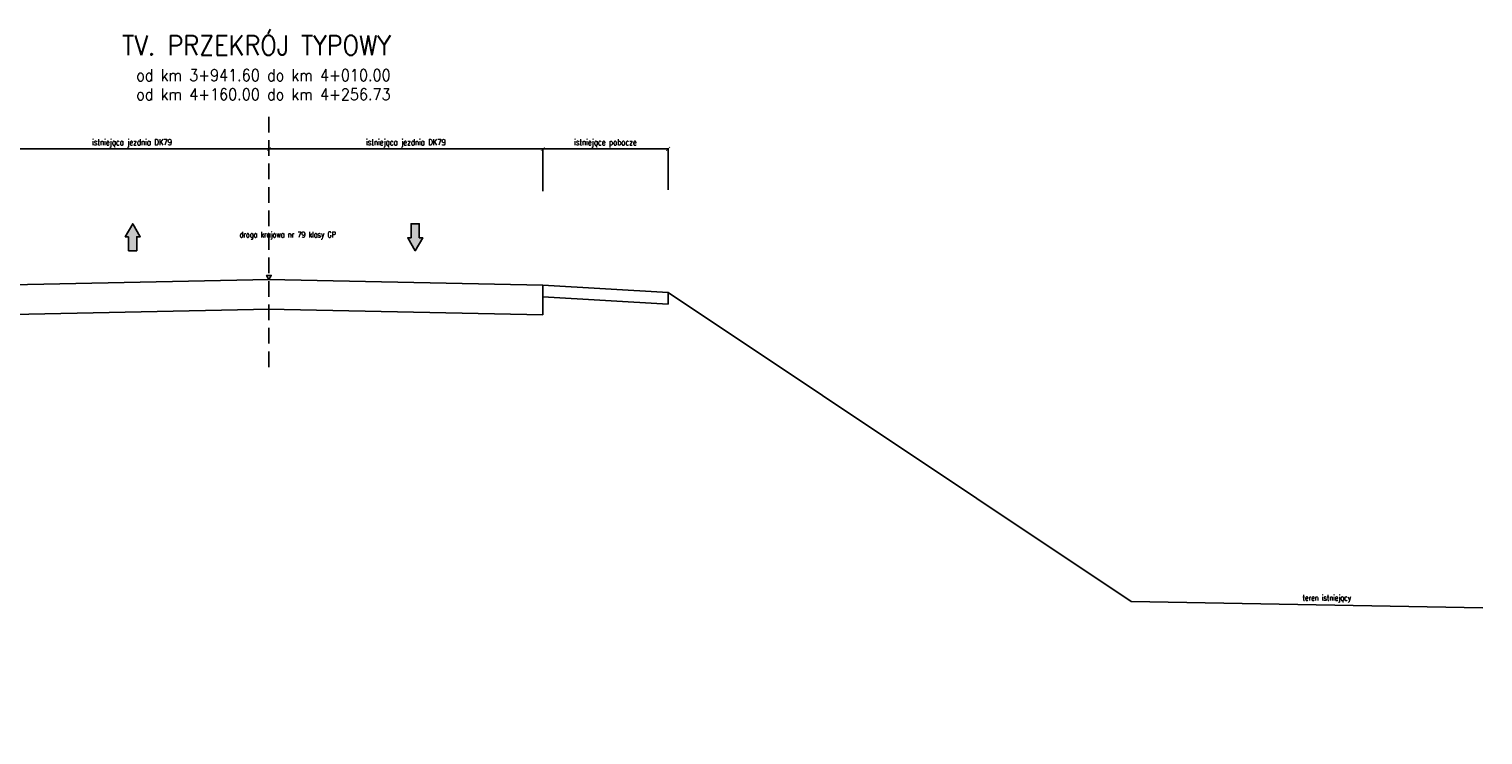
# Model space of a CAD drawing. Header units: metres. Extents: x 6562771 to 6588056, y 5578696 to 5586100.
# Tile 16 of 32: x 6571688 to 6573545, y 5580219 to 5581121. Entities that reach past the tile are written whole.
import ezdxf
from ezdxf.enums import TextEntityAlignment as Align

# ---------------------------------------------------------------- set-up
doc = ezdxf.new("R2010")
doc.units = ezdxf.units.M
doc.linetypes.add('DASHED', pattern=[0.75, 0.5, -0.25])
for name, color, linetype in [('pkonstr-0_50', 3, 'Continuous'), ('pkonstr-istn', 14, 'Continuous'), ('pkonstr-opisy', 2, 'Continuous'), ('pkonstr-wymiary', 1, 'Continuous')]:
    doc.layers.add(name, color=color, linetype=linetype)
doc.styles.add('Opisy', font='simplex.shx', dxfattribs={"width": 0.8})
doc.styles.add('wymiary', font='simplex.shx', dxfattribs={"width": 0.8})
doc.dimstyles.new('ddd$0', dxfattribs={"dimtxt": 8, "dimasz": 5, "dimexe": 0.5, "dimexo": 1, "dimgap": 2, "dimtad": 1, "dimdec": 0, "dimzin": 0, "dimdsep": 46, "dimtxsty": 'wymiary', "dimblk": 'ARCHTICK', "dimcen": 0, "dimclrd": 256, "dimclre": 256, "dimclrt": 256, "dimadec": 0, "dimazin": 0, "dimtfac": 1, "dimtdec": 0, "dimtmove": 1, "dimatfit": 3, "dimldrblk": 'DOT', "dimfxl": 1, "dimtolj": 1, "dimtzin": 0, "dimlwd": -1, "dimlwe": -1, "dimarcsym": 0})

# ---------------------------------------------------------------- blocks, each defined once
blk = doc.blocks.new('_ArchTick')
at = {"color": 0, "linetype": 'ByBlock', "const_width": 0.15}
blk.add_lwpolyline([(-0.5, -0.5), (0.5, 0.5)], dxfattribs=at)
blk = doc.blocks.new('*D294')
at = {"layer": 'Defpoints', "color": 0, "transparency": 16777216}
for p in [(6571994.1, 5580968.4), (6571994.1, 5580967.4), (6571644.1, 5580924.4)]:
    blk.add_point(p, dxfattribs=at)
at = {"layer": 'pkonstr-wymiary', "transparency": 16777216}
for p, q in [((6571644.1, 5580925.4), (6571644.1, 5580967.9)), ((6571644.1, 5580967.4), (6571994.1, 5580967.4)), ((6571994.1, 5580967.4), (6571994.1, 5580966.9))]:
    blk.add_line(p, q, dxfattribs=at)
at = {"layer": 'pkonstr-wymiary', "transparency": 16777216, "xscale": 5, "yscale": 5, "zscale": 5, "rotation": 180}
blk.add_blockref('_ArchTick', (6571644.1, 5580967.4), dxfattribs=at)
at = {"layer": 'pkonstr-wymiary', "transparency": 16777216, "xscale": 5, "yscale": 5, "zscale": 5}
blk.add_blockref('_ArchTick', (6571994.1, 5580967.4), dxfattribs=at)
at = {"layer": 'pkonstr-wymiary', "transparency": 16777216, "insert": (6571819.1, 5580974.7), "char_height": 8, "attachment_point": 5, "style": 'wymiary'}
blk.add_mtext('\\A1;istniejąca jezdnia DK79', dxfattribs=at)
blk = doc.blocks.new('_Dot')
at = {"color": 0, "linetype": 'ByBlock', "lineweight": -2}
blk.add_line((-0.5, 0), (-1, 0), dxfattribs=at)
at = {"color": 0, "linetype": 'ByBlock', "const_width": 0.5}
blk.add_lwpolyline([(-0.25, 0, 1), (0.25, 0, 1)], format="xyb", close=True, dxfattribs=at)
blk = doc.blocks.new('*D301')
at = {"layer": 'Defpoints', "color": 0, "transparency": 16777216}
for p in [(6571994.1, 5580968.4), (6571994.1, 5580967.4), (6572344.1, 5580924.4)]:
    blk.add_point(p, dxfattribs=at)
at = {"layer": 'pkonstr-wymiary', "transparency": 16777216}
for p, q in [((6571994.1, 5580967.4), (6571994.1, 5580966.9)), ((6572344.1, 5580967.4), (6571994.1, 5580967.4)), ((6572344.1, 5580925.4), (6572344.1, 5580967.9))]:
    blk.add_line(p, q, dxfattribs=at)
at = {"layer": 'pkonstr-wymiary', "transparency": 16777216, "xscale": 5, "yscale": 5, "zscale": 5, "rotation": 180}
blk.add_blockref('_ArchTick', (6571994.1, 5580967.4), dxfattribs=at)
at = {"layer": 'pkonstr-wymiary', "transparency": 16777216, "xscale": 5, "yscale": 5, "zscale": 5}
blk.add_blockref('_ArchTick', (6572344.1, 5580967.4), dxfattribs=at)
at = {"layer": 'pkonstr-wymiary', "transparency": 16777216, "insert": (6572169.1, 5580974.7), "char_height": 8, "attachment_point": 5, "style": 'wymiary'}
blk.add_mtext('\\A1;istniejąca jezdnia DK79', dxfattribs=at)
blk = doc.blocks.new('*D302')
at = {"layer": 'Defpoints', "color": 0, "transparency": 16777216}
for p in [(6572504.1, 5580967.4), (6572344.1, 5580912.3), (6572504.1, 5580914.1)]:
    blk.add_point(p, dxfattribs=at)
at = {"layer": 'pkonstr-wymiary', "transparency": 16777216}
for p, q in [((6572344.1, 5580913.3), (6572344.1, 5580967.9)), ((6572344.1, 5580967.4), (6572504.1, 5580967.4)), ((6572504.1, 5580915.1), (6572504.1, 5580967.9))]:
    blk.add_line(p, q, dxfattribs=at)
at = {"layer": 'pkonstr-wymiary', "transparency": 16777216, "xscale": 5, "yscale": 5, "zscale": 5, "rotation": 180}
blk.add_blockref('_ArchTick', (6572344.1, 5580967.4), dxfattribs=at)
at = {"layer": 'pkonstr-wymiary', "transparency": 16777216, "xscale": 5, "yscale": 5, "zscale": 5}
blk.add_blockref('_ArchTick', (6572504.1, 5580967.4), dxfattribs=at)
at = {"layer": 'pkonstr-wymiary', "transparency": 16777216, "insert": (6572424.1, 5580974.7), "char_height": 8, "attachment_point": 5, "style": 'wymiary'}
blk.add_mtext('\\A1;istniejące pobocze', dxfattribs=at)

msp = doc.modelspace()

# ---------------------------------------------------------------- hatches: boundary and pattern name
at = {"layer": 'pkonstr-0_50'}
for points in [[(6571814.8, 5580855.2), (6571814.8, 5580837.3), (6571825.2, 5580837.3), (6571825.2, 5580855.2), (6571829.6, 5580855.2), (6571820, 5580871.8), (6571810.4, 5580855.2)], [(6572175.8, 5580853.9), (6572175.8, 5580871.8), (6572186.2, 5580871.8), (6572186.2, 5580853.9), (6572190.6, 5580853.9), (6572181, 5580837.3), (6572171.4, 5580853.9)]]:
    msp.add_hatch(color=3, dxfattribs=at).paths.add_polyline_path(points)

# ---------------------------------------------------------------- linework, layer by layer
at = {"layer": 'pkonstr-0_50', "color": 3}
for points in [[(6571814.8, 5580855.2), (6571814.8, 5580837.3), (6571825.2, 5580837.3), (6571825.2, 5580855.2), (6571829.6, 5580855.2), (6571820, 5580871.8), (6571810.4, 5580855.2), (6571814.8, 5580855.2)], [(6572175.8, 5580853.9), (6572175.8, 5580871.8), (6572186.2, 5580871.8), (6572186.2, 5580853.9), (6572190.6, 5580853.9), (6572181, 5580837.3), (6572171.4, 5580853.9), (6572175.8, 5580853.9)]]:
    msp.add_lwpolyline(points, dxfattribs=at)
at = {"layer": 'pkonstr-istn'}
for p, q in [((6571994.8, 5580762.6), (6571644.1, 5580755.5)), ((6571993.3, 5580762.6), (6572344.1, 5580755.5))]:
    msp.add_line(p, q, dxfattribs=at)
at = {"layer": 'pkonstr-istn', "flags": 128}
for points in [[(6573545.4, 5580381.1), (6573096.1, 5580389.2), (6572504.1, 5580783.9), (6572344.1, 5580793.5), (6571994.1, 5580800.6), (6571644.1, 5580793.5), (6571501, 5580784.5), (6570801, 5580276.5), (6569814.8, 5580218.6)], [(6572344.1, 5580793.5), (6572344.1, 5580755.5)], [(6572344.1, 5580778.5), (6572504.1, 5580768.9)], [(6572504.1, 5580783.9), (6572504.1, 5580768.9)], [(6572344.1, 5580763.3), (6572344.1, 5580755.5)]]:
    msp.add_lwpolyline(points, dxfattribs=at)
at = {"layer": 'pkonstr-opisy'}
msp.add_lwpolyline([(6571994, 5580805.7), (6571997, 5580805.7), (6571994, 5580800.6), (6571991.1, 5580805.7)], close=True, dxfattribs=at)
at = {"layer": 'pkonstr-wymiary', "linetype": 'DASHED', "ltscale": 40}
msp.add_lwpolyline([(6571994.1, 5581008.6), (6571994.1, 5580680.9)], dxfattribs=at)

# ---------------------------------------------------------------- texts
at = {"layer": 'pkonstr-opisy', "color": 4, "style": 'Opisy', "width": 0.9}
msp.add_text('TV. PRZEKRÓJ TYPOWY', height=25, rotation=360, dxfattribs=at).set_placement((6571978.2, 5581079.7), align=Align.BOTTOM_CENTER)
at = {"layer": 'pkonstr-opisy', "linetype": 'Continuous', "style": 'Opisy', "width": 0.9}
for s, p in [('od km 3+941.60 do km 4+010.00', (6571824.5, 5581054.2)), ('od km 4+160.00 do km 4+256.73', (6571824.5, 5581029.7))]:
    msp.add_text(s, height=15, rotation=360, dxfattribs=at).set_placement(p)
at = {"layer": 'pkonstr-opisy', "style": 'Opisy', "width": 0.8}
msp.add_text('droga krajowa nr 79 klasy GP', height=7.5, dxfattribs=at).set_placement((6572079.7, 5580851.9), align=Align.BOTTOM_RIGHT)
msp.add_text('teren istniejący', height=7.5, rotation=0, dxfattribs=at).set_placement((6573314.9, 5580390.2))

# ---------------------------------------------------------------- dimensions: what is measured, and where the dimension line sits
at = {"layer": 'pkonstr-wymiary'}
for base, p1, p2, text, picture, middle in [((6571994.1, 5580967.4), (6571644.1, 5580924.4), (6571994.1, 5580968.4), 'istniejąca jezdnia DK79', '*D294', (6571819.1, 5580974.7)), ((6572504.1, 5580967.4), (6572344.1, 5580912.3), (6572504.1, 5580914.1), 'istniejące pobocze', '*D302', (6572424.1, 5580974.7))]:
    dim = msp.add_linear_dim(base=base, p1=p1, p2=p2, text=text, dimstyle='ddd$0', dxfattribs=at)
    dim.commit()
    dim.dimension.update_dxf_attribs({"geometry": picture, "text_midpoint": middle})
dim = msp.add_linear_dim(base=(6571994.1, 5580967.4), p1=(6572344.1, 5580924.4), p2=(6571994.1, 5580968.4), angle=180, text='istniejąca jezdnia DK79', dimstyle='ddd$0', dxfattribs=at)
dim.commit()
dim.dimension.update_dxf_attribs({"geometry": '*D301', "text_midpoint": (6572169.1, 5580974.7)})

doc.saveas('drawing.dxf')
